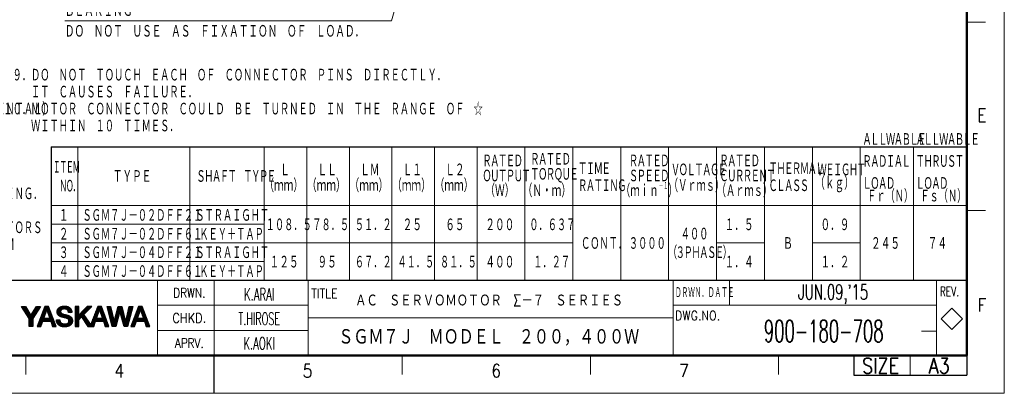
# Model space of a CAD drawing. Header units: millimetres. Extents: x 0 to 594, y 0 to 420.
# Tile 63 of 118: x 224 to 594, y 0 to 140. Entities that reach past the tile are written whole.
import ezdxf

# ---------------------------------------------------------------- set-up
doc = ezdxf.new("R2010")
doc.units = ezdxf.units.MM
doc.header["$LTSCALE"] = 0.257233
doc.layers.add('NoLayerName_001', color=7, linetype='Continuous')
doc.styles.get("Standard").update_dxf_attribs({"font": 'txt', "bigfont": 'extfont2'})

# ---------------------------------------------------------------- blocks, each defined once
blk = doc.blocks.new('DIM_0002')
at = {"color": 3, "linetype": 'Continuous', "lineweight": 13}
for points in [[(116.22, 49.37), (132.82, 41.43), (122.75, 6.36), (0, 6.36)], [(117.89, 47.94), (116.22, 49.37), (118.38, 48.97)]]:
    blk.add_lwpolyline(points, dxfattribs=at)
at = {"color": 3, "linetype": 'Continuous', "lineweight": 13, "width": 0.666667}
for s, height, p in [('ＢＥＡＲＩＮＧ', 4.95, (0, 7.78)), ('ＤＯ\u3000ＮＯＴ\u3000ＵＳＥ\u3000ＡＳ\u3000ＦＩＸＡＴＩＯＮ\u3000ＯＦ\u3000ＬＯＡＤ．', 4.9498, (0, 0))]:
    blk.add_text(s, height=height, dxfattribs=at).set_placement(p)
blk = doc.blocks.new('JZB_0004')
at = {"layer": 'NoLayerName_001', "color": 3, "lineweight": 13}
for s, insert, char_height, attachment_point in [('\\A1;\\W0.6000;K.ARAI', (84.82, 14.64), 3.27, 5), ("\\A1;\\W0.6383;JUN.09,'15", (237.32, 14.64), 4, 5), ('\\A1;\\W0.8333;ＡＣ\u3000ＳＥＲＶＯＭＯＴＯＲ\u3000Σ－７\u3000ＳＥＲＩＥＳ', (110.32, 13.01), 3.27, 4), ('\\A1;\\W0.5714;T.HIROSE', (84.82, 8.14), 3.27, 5), ('\\A1;\\W0.5500;900-180-708', (234.82, 4.89), 5.82, 5), ('\\A1;\\W0.8333;ＳＧＭ７Ｊ\u3000ＭＯＤＥＬ\u3000２００，４００Ｗ', (145.82, 3.26), 4.36, 5), ('\\A1;\\W0.7500;1', (0.82, 1.64), 3.27, 5), ('\\A1;\\W0.6818;√2', (6.82, 1.64), 3.27, 5), ('\\A1;\\W0.6000;K.AOKI', (84.82, 1.64), 3.27, 5)]:
    blk.add_mtext(s, dxfattribs=dict(at, insert=insert, char_height=char_height, attachment_point=attachment_point))

msp = doc.modelspace()

# ---------------------------------------------------------------- linework, layer by layer
at = {"layer": 'NoLayerName_001', "color": 7, "linetype": 'Continuous', "lineweight": 13}
for p, q in [((593.9754, 0), (593.9754, 420.0255)), ((490.7368, 32.9986), (490.7368, 42.4268)), ((574.2398, 31.9874), (570.2398, 27.9874)), ((578.2399, 27.9874), (574.2398, 31.9874)), ((570.2398, 27.9874), (574.2398, 23.9874)), ((574.2398, 23.9874), (578.2399, 27.9874)), ((558.6197, 14.1423), (558.6197, 6.774)), ((593.9754, 0), (0, 0))]:
    msp.add_line(p, q, dxfattribs=at)
at = {"layer": 'NoLayerName_001', "color": 7, "linetype": 'Continuous', "lineweight": 50}
for p, q in [((579.8331, 405.8832), (579.8331, 14.1423)), ((579.8331, 14.1423), (35.3557, 14.1423))]:
    msp.add_line(p, q, dxfattribs=at)
at = {"layer": 'NoLayerName_001', "color": 2, "linetype": 'Continuous', "lineweight": 13}
for p, q in [((579.8331, 139.3014), (586.9043, 139.3014)), ((245.8331, 92.4268), (245.8331, 56.4268)), ((287.8331, 92.4268), (287.8331, 42.4268)), ((315.8331, 92.4268), (315.8331, 42.4268)), ((331.8331, 92.4268), (331.8331, 42.4268)), ((347.8331, 92.4268), (347.8331, 42.4268)), ((363.8331, 92.4268), (363.8331, 42.4268)), ((379.8331, 92.4268), (379.8331, 42.4268)), ((395.8331, 92.4268), (395.8331, 42.4268)), ((413.8331, 92.4268), (413.8331, 42.4268)), ((431.8331, 92.4268), (431.8331, 42.4268)), ((449.8331, 92.4268), (449.8331, 42.4268)), ((467.8331, 92.4268), (467.8331, 42.4268)), ((485.8331, 92.4268), (485.8331, 42.4268)), ((503.8331, 92.4268), (503.8331, 42.4268)), ((521.8331, 92.4268), (521.8331, 42.4268)), ((539.8331, 92.4268), (539.8331, 42.4268)), ((559.8331, 92.4268), (559.8331, 42.4268)), ((245.8331, 75.4268), (245.8331, 42.4268)), ((235.8331, 70.4268), (579.8331, 70.4268)), ((586.9043, 68.59), (579.8331, 68.59)), ((235.8331, 63.4268), (315.8331, 63.4268)), ((235.8331, 56.4268), (431.8331, 56.4268)), ((485.8331, 56.4268), (503.8331, 56.4268)), ((521.8331, 56.4268), (539.8331, 56.4268)), ((235.8331, 49.4268), (315.8331, 49.4268)), ((275.7743, 42.4268), (275.7743, 14.1423)), ((296.9877, 14.1423), (296.9877, 42.4268)), ((332.3434, 14.1423), (332.3434, 42.4268)), ((469.5234, 42.4268), (469.5234, 14.1423)), ((568.5193, 14.1423), (568.5193, 42.4268)), ((568.5193, 42.1297), (568.5193, 14.1423)), ((332.3434, 32.9986), (275.7743, 32.9986)), ((469.5234, 32.9986), (568.5193, 32.9986)), ((469.5234, 28.2845), (332.3434, 28.2845)), ((332.3434, 23.5734), (275.7743, 23.5734)), ((568.5193, 23.2734), (562.8624, 23.2734)), ((226.2763, 14.1423), (226.2763, 7.0711)), ((367.6991, 14.1423), (367.6991, 7.0711)), ((438.4104, 14.1423), (438.4104, 7.0711)), ((509.1218, 14.1423), (509.1218, 7.0711))]:
    msp.add_line(p, q, dxfattribs=at)
at = {"layer": 'NoLayerName_001', "color": 7, "linetype": 'Continuous', "lineweight": 25}
for p, q in [((235.8331, 92.4268), (235.8331, 42.4268)), ((235.8331, 92.4268), (579.8331, 92.4268)), ((35.3557, 42.4268), (579.8331, 42.4268)), ((224.638, 32.527), (226.1547, 32.527)), ((227.5509, 28.0202), (224.638, 32.527)), ((224.6863, 32.4523), (224.7611, 32.527)), ((224.8041, 32.2701), (225.0611, 32.527)), ((224.9219, 32.0878), (225.3611, 32.527)), ((225.0397, 31.9056), (225.6611, 32.527)), ((225.1574, 31.7234), (225.9611, 32.527)), ((225.2752, 31.5412), (226.195, 32.4609)), ((225.393, 31.3589), (226.3085, 32.2745)), ((225.5108, 31.1767), (226.422, 32.088)), ((225.6285, 30.9945), (226.5356, 31.9015)), ((225.7463, 30.8123), (226.6491, 31.7151)), ((225.8641, 30.63), (226.7626, 31.5286)), ((225.9819, 30.4478), (226.8762, 31.3421)), ((226.0997, 30.2656), (226.9897, 31.1557)), ((226.1547, 32.527), (228.1784, 29.2034)), ((226.2174, 30.0834), (227.1032, 30.9692)), ((226.3352, 29.9011), (227.2168, 30.7827)), ((226.453, 29.7189), (227.3303, 30.5962)), ((226.5708, 29.5367), (227.4439, 30.4098)), ((226.6885, 29.3545), (227.5574, 30.2233)), ((226.8063, 29.1722), (227.6709, 30.0368)), ((226.9241, 28.99), (227.7845, 29.8504)), ((227.0419, 28.8078), (227.898, 29.6639)), ((227.3952, 28.2611), (231.6596, 32.5255)), ((227.513, 28.0789), (231.3065, 31.8724)), ((227.5509, 27.8168), (230.777, 31.0429)), ((227.5509, 27.5168), (230.2475, 30.2134)), ((228.1784, 29.2034), (230.2116, 32.5263)), ((228.4005, 29.5664), (231.3597, 32.5257)), ((231.7234, 32.5254), (228.8502, 28.0244)), ((228.8735, 30.3394), (231.0599, 32.5258)), ((229.3464, 31.1123), (230.7601, 32.526)), ((229.8194, 31.8853), (230.4603, 32.5262)), ((230.2116, 32.5263), (231.7234, 32.5254)), ((233.4107, 32.5254), (230.5482, 25.1121)), ((231.6816, 28.0474), (233.6552, 30.0211)), ((231.8703, 28.5361), (233.8194, 30.4853)), ((232.059, 29.0249), (233.9837, 30.9495)), ((232.2477, 29.5136), (234.9239, 32.1897)), ((232.4364, 30.0023), (234.8403, 32.4061)), ((232.6251, 30.491), (234.6596, 32.5255)), ((232.8138, 30.9797), (234.3596, 32.5255)), ((232.9629, 28.064), (234.0891, 31.2476)), ((233.0025, 31.4684), (234.0596, 32.5255)), ((233.1912, 31.9571), (233.7596, 32.5255)), ((233.3799, 32.4458), (233.4596, 32.5254)), ((234.7941, 32.5255), (233.4107, 32.5254)), ((234.0891, 31.2476), (234.1159, 31.2476)), ((234.1159, 31.2476), (235.2375, 28.064)), ((234.1591, 31.125), (235.0075, 31.9733)), ((234.2373, 30.9032), (235.0911, 31.7569)), ((234.3154, 30.6813), (235.1747, 31.5406)), ((234.3936, 30.4595), (235.2583, 31.3242)), ((234.4718, 30.2376), (235.3419, 31.1078)), ((234.5499, 30.0158), (235.4255, 30.8914)), ((234.6281, 29.7939), (235.5091, 30.675)), ((234.7062, 29.5721), (235.5927, 30.4586)), ((234.7844, 29.3502), (235.6763, 30.2422)), ((237.6581, 25.113), (234.7941, 32.5255)), ((234.8625, 29.1284), (235.7599, 30.0258)), ((234.9407, 28.9065), (235.8435, 29.8094)), ((238.0251, 30.4909), (240.2076, 32.6734)), ((238.0403, 30.8061), (239.8367, 32.6025)), ((238.0515, 30.2173), (240.5279, 32.6937)), ((238.1136, 29.9794), (240.8389, 32.7047)), ((238.1345, 31.2003), (239.4041, 32.4699)), ((238.19, 29.7559), (239.3611, 30.927)), ((238.2974, 29.5632), (239.3181, 30.5839)), ((238.4233, 29.3891), (239.3712, 30.337)), ((238.564, 29.2298), (239.4852, 30.151)), ((238.7301, 29.0959), (239.6399, 30.0057)), ((238.9012, 28.967), (239.8269, 29.8927)), ((239.0991, 28.8649), (240.0296, 29.7954)), ((239.2971, 28.7629), (240.249, 29.7148)), ((239.5193, 28.6851), (240.481, 29.6468)), ((239.957, 31.5228), (241.1186, 32.6844)), ((240.3431, 31.609), (241.3893, 32.6551)), ((240.6754, 31.6412), (241.6355, 32.6013)), ((240.967, 31.6328), (241.8676, 32.5334)), ((241.2202, 31.586), (242.0846, 32.4504)), ((241.4528, 31.5186), (242.2909, 32.3567)), ((241.6567, 31.4225), (242.4791, 32.2449)), ((241.8293, 31.2951), (242.6605, 32.1263)), ((241.9808, 31.1466), (242.8211, 31.9869)), ((242.1069, 30.9727), (242.9769, 31.8427)), ((242.192, 30.7578), (243.1094, 31.6752)), ((242.2434, 30.5092), (243.2367, 31.5025)), ((242.364, 30.3298), (243.339, 31.3048)), ((242.6636, 30.3294), (243.4314, 31.0972)), ((242.9632, 30.329), (243.4993, 30.865)), ((243.2628, 30.3285), (243.5441, 30.6098)), ((243.5623, 30.3281), (243.5698, 30.3355)), ((246.124, 32.5256), (244.8237, 32.5256)), ((244.8237, 32.5256), (244.8237, 25.112)), ((244.8237, 32.4895), (244.8598, 32.5256)), ((244.8237, 32.1895), (245.1598, 32.5256)), ((244.8237, 31.8895), (245.4598, 32.5256)), ((244.8237, 31.5895), (245.7598, 32.5256)), ((244.8237, 31.2895), (246.0598, 32.5256)), ((244.8237, 27.9894), (249.3598, 32.5256)), ((244.8237, 27.6894), (249.6598, 32.5256)), ((244.8237, 27.3894), (249.9598, 32.5256)), ((244.8237, 27.0894), (250.2598, 32.5256)), ((244.8237, 26.7894), (250.5598, 32.5256)), ((244.8237, 26.4894), (250.8598, 32.5256)), ((244.8237, 30.9895), (246.124, 32.2898)), ((244.8237, 30.6895), (246.124, 31.9898)), ((244.8237, 30.3895), (246.124, 31.6898)), ((244.8237, 30.0895), (246.124, 31.3898)), ((244.8237, 29.7895), (246.124, 31.0898)), ((244.8237, 29.4895), (246.124, 30.7898)), ((244.8237, 29.1895), (246.124, 30.4898)), ((244.8237, 28.8895), (246.124, 30.1897)), ((244.8237, 28.5894), (246.124, 29.8897)), ((246.124, 29.3208), (246.124, 32.5256)), ((249.3082, 32.5256), (246.124, 29.3208)), ((248.0573, 29.5366), (251.0282, 32.5256)), ((251.0282, 32.5256), (249.3082, 32.5256)), ((253.2521, 32.5254), (250.6674, 25.832)), ((251.3601, 27.6257), (253.3548, 29.6205)), ((251.5488, 28.1145), (253.5191, 30.0848)), ((251.7375, 28.6032), (253.6834, 30.549)), ((251.9262, 29.0919), (253.8476, 31.0133)), ((252.115, 29.5806), (254.7537, 32.2194)), ((252.3037, 30.0694), (254.6701, 32.4358)), ((252.4924, 30.5581), (254.4598, 32.5255)), ((252.6811, 31.0468), (254.1598, 32.5255)), ((252.8041, 28.064), (253.9305, 31.2476)), ((252.8699, 31.5356), (253.8598, 32.5255)), ((253.0586, 32.0243), (253.5598, 32.5255)), ((253.2473, 32.513), (253.2597, 32.5254)), ((254.6354, 32.5255), (253.2521, 32.5254)), ((253.9305, 31.2476), (253.9573, 31.2476)), ((253.9573, 31.2476), (255.0789, 28.064)), ((253.9898, 31.1554), (254.8373, 32.003)), ((254.0679, 30.9336), (254.9209, 31.7866)), ((254.1461, 30.7118), (255.0045, 31.5702)), ((254.2242, 30.4899), (255.0881, 31.3538)), ((254.3024, 30.2681), (255.1717, 31.1374)), ((254.3806, 30.0462), (255.2554, 30.921)), ((254.4587, 29.8244), (255.339, 30.7046)), ((254.5369, 29.6025), (255.4226, 30.4882)), ((254.615, 29.3807), (255.5062, 30.2718)), ((257.4994, 25.113), (254.6354, 32.5255)), ((254.6932, 29.1589), (255.5898, 30.0554)), ((254.7714, 28.937), (255.6734, 29.839)), ((254.8495, 28.7152), (255.757, 29.6227)), ((256.7889, 32.5256), (258.1186, 32.5256)), ((258.7541, 25.1121), (256.7889, 32.5256)), ((256.8038, 32.4695), (256.8599, 32.5256)), ((256.8667, 32.2323), (257.1599, 32.5256)), ((256.9295, 31.9952), (257.4599, 32.5256)), ((256.9924, 31.758), (257.7599, 32.5256)), ((257.0552, 31.5209), (258.0599, 32.5256)), ((257.1181, 31.2838), (258.165, 32.3306)), ((257.181, 31.0466), (258.2226, 32.0883)), ((257.2438, 30.8095), (258.2803, 31.8459)), ((257.3067, 30.5723), (258.3379, 31.6036)), ((257.3696, 30.3352), (258.3956, 31.3612)), ((257.4324, 30.0981), (258.4532, 31.1188)), ((257.4953, 29.8609), (258.5109, 30.8765)), ((257.5581, 29.6238), (258.5685, 30.6341)), ((257.621, 29.3866), (258.6261, 30.3918)), ((257.6839, 29.1495), (258.6838, 30.1494)), ((257.7467, 28.9124), (258.7414, 29.9071)), ((257.8096, 28.6752), (258.7991, 29.6647)), ((258.1186, 32.5256), (259.4667, 26.8577)), ((259.4884, 26.8577), (260.9669, 32.5256)), ((259.8753, 28.3409), (261.3598, 29.8254)), ((259.9812, 28.7468), (261.47, 30.2356)), ((260.0871, 29.1527), (261.5802, 30.6459)), ((261.6168, 30.782), (260.0936, 25.1121)), ((260.1929, 29.5585), (262.4689, 31.8346)), ((260.2988, 29.9644), (262.4071, 32.0727)), ((260.4047, 30.3703), (262.3452, 32.3108)), ((260.5105, 30.7762), (262.26, 32.5256)), ((260.6164, 31.182), (261.96, 32.5256)), ((260.7223, 31.5879), (261.66, 32.5256)), ((260.8282, 31.9938), (261.36, 32.5256)), ((260.934, 32.3997), (261.06, 32.5256)), ((260.9669, 32.5256), (262.2893, 32.5256)), ((261.6385, 30.782), (261.6168, 30.782)), ((263.1434, 25.1121), (261.6385, 30.782)), ((261.6548, 30.7204), (262.5308, 31.5965)), ((261.7177, 30.4833), (262.5927, 31.3583)), ((261.7807, 30.2463), (262.6546, 31.1202)), ((261.8436, 30.0092), (262.7165, 30.8821)), ((261.9065, 29.7721), (262.7784, 30.644)), ((261.9695, 29.535), (262.8403, 30.4059)), ((262.0324, 29.298), (262.9022, 30.1678)), ((262.0953, 29.0609), (262.9641, 29.9297)), ((262.1582, 28.8238), (263.026, 29.6916)), ((262.2893, 32.5256), (263.7627, 26.8577)), ((263.7892, 26.8594), (265.1337, 32.5256)), ((264.0677, 28.0333), (265.7055, 29.671)), ((264.1611, 28.4266), (265.8145, 30.0801)), ((264.2544, 28.82), (265.9236, 30.4892)), ((264.3477, 29.2133), (266.0327, 30.8982)), ((264.4411, 29.6066), (266.1417, 31.3073)), ((266.4665, 32.5256), (264.49, 25.1121)), ((264.5344, 30), (266.2508, 31.7164)), ((264.6277, 30.3933), (266.3598, 32.1254)), ((264.7211, 30.7867), (266.46, 32.5256)), ((264.8144, 31.18), (266.16, 32.5256)), ((264.9078, 31.5733), (265.86, 32.5256)), ((265.0011, 31.9667), (265.56, 32.5256)), ((265.0944, 32.36), (265.26, 32.5256)), ((265.1337, 32.5256), (266.4665, 32.5256)), ((268.6058, 32.5254), (265.7433, 25.1121)), ((266.7476, 27.7131), (268.7379, 29.7035)), ((266.9363, 28.2018), (268.9022, 30.1677)), ((267.125, 28.6905), (269.0664, 30.6319)), ((267.3137, 29.1792), (269.2306, 31.0962)), ((267.5024, 29.6679), (270.0926, 32.2581)), ((267.6911, 30.1567), (270.009, 32.4745)), ((267.8798, 30.6454), (269.76, 32.5255)), ((268.0685, 31.1341), (269.4599, 32.5255)), ((268.1579, 28.064), (269.2842, 31.2476)), ((268.2572, 31.6228), (269.1599, 32.5255)), ((268.4459, 32.1115), (268.8599, 32.5255)), ((269.9892, 32.5255), (268.6058, 32.5254)), ((269.2842, 31.2476), (269.3111, 31.2476)), ((269.3111, 31.2476), (270.4326, 28.064)), ((269.3296, 31.1951), (270.1762, 32.0417)), ((269.4077, 30.9733), (270.2598, 31.8253)), ((269.4859, 30.7514), (270.3434, 31.6089)), ((269.5641, 30.5296), (270.427, 31.3925)), ((269.6422, 30.3077), (270.5106, 31.1761)), ((269.7204, 30.0859), (270.5942, 30.9597)), ((269.7985, 29.864), (270.6778, 30.7433)), ((269.8767, 29.6422), (270.7614, 30.5269)), ((269.9548, 29.4203), (270.845, 30.3105)), ((272.8531, 25.113), (269.9892, 32.5255)), ((270.033, 29.1985), (270.9286, 30.0941)), ((270.1111, 28.9766), (271.0122, 29.8777)), ((270.1893, 28.7548), (271.0958, 29.6613)), ((227.1597, 28.6256), (228.0115, 29.4774)), ((227.2774, 28.4433), (228.1251, 29.291)), ((227.5509, 27.2168), (229.718, 29.3839)), ((227.5509, 26.9168), (229.1885, 28.5544)), ((227.5509, 25.112), (227.5509, 28.0202)), ((227.5509, 26.6168), (228.8502, 27.9161)), ((227.5509, 26.3168), (228.8502, 27.6161)), ((227.5509, 26.0168), (228.8502, 27.3161)), ((227.5509, 25.7168), (228.8502, 27.0161)), ((227.5509, 25.4168), (228.8502, 26.7161)), ((227.5509, 25.1168), (228.8502, 26.4161)), ((227.8461, 25.112), (228.8502, 26.1161)), ((228.8502, 28.0244), (228.8502, 25.112)), ((230.5493, 25.1152), (233.4982, 28.064)), ((230.738, 25.6039), (233.1982, 28.064)), ((230.8463, 25.1121), (232.5056, 26.7714)), ((230.9267, 26.0926), (232.9983, 28.1642)), ((231.1154, 26.5813), (233.1626, 28.6284)), ((231.1463, 25.1121), (232.3414, 26.3073)), ((231.3042, 27.07), (233.3268, 29.0926)), ((231.4929, 27.5587), (233.491, 29.5569)), ((231.9187, 25.1121), (232.6086, 27.0625)), ((232.6086, 27.0625), (235.5904, 27.0625)), ((232.7967, 27.0625), (233.7982, 28.064)), ((235.2375, 28.064), (232.9629, 28.064)), ((233.0967, 27.0625), (234.0982, 28.064)), ((233.3967, 27.0625), (234.3982, 28.064)), ((233.6967, 27.0625), (234.6982, 28.064)), ((233.9967, 27.0625), (234.9982, 28.064)), ((234.2967, 27.0625), (236.178, 28.9438)), ((234.5967, 27.0625), (236.2616, 28.7274)), ((234.8967, 27.0625), (236.3452, 28.511)), ((235.0189, 28.6847), (235.9272, 29.593)), ((235.097, 28.4628), (236.0108, 29.3766)), ((235.1752, 28.241), (236.0944, 29.1602)), ((235.1967, 27.0625), (236.4288, 28.2946)), ((235.4967, 27.0625), (236.5124, 28.0782)), ((235.5904, 27.0625), (236.2771, 25.113)), ((235.6441, 26.9099), (236.596, 27.8618)), ((235.7223, 26.6881), (236.6796, 27.6454)), ((235.8004, 26.4662), (236.7632, 27.429)), ((235.8786, 26.2444), (236.8468, 27.2127)), ((235.9567, 26.0225), (236.9305, 26.9963)), ((236.0349, 25.8007), (237.0141, 26.7799)), ((236.113, 25.5788), (237.0977, 26.5635)), ((236.1912, 25.357), (237.1813, 26.3471)), ((236.2693, 25.1351), (237.2649, 26.1307)), ((236.5472, 25.113), (237.3485, 25.9143)), ((237.7327, 27.4985), (237.8201, 27.5859)), ((237.7614, 27.2272), (238.1201, 27.5859)), ((237.7998, 26.9656), (238.4201, 27.5859)), ((237.8701, 26.7359), (238.7201, 27.5859)), ((237.9443, 26.5101), (239.0201, 27.5859)), ((238.0492, 26.315), (239.057, 27.3228)), ((238.1547, 26.1205), (239.103, 27.0688)), ((238.2884, 25.9542), (239.1848, 26.8505)), ((238.4222, 25.788), (239.3001, 26.6659)), ((238.5827, 25.6485), (239.4352, 26.501)), ((238.744, 25.5097), (239.5879, 26.3537)), ((238.9299, 25.3957), (239.776, 26.2418)), ((239.1188, 25.2846), (239.9797, 26.1455)), ((239.3302, 25.1959), (240.2052, 26.071)), ((239.5478, 25.1136), (240.4634, 26.0292)), ((239.7415, 28.6073), (240.7193, 29.5851)), ((239.785, 25.0507), (240.7357, 26.0014)), ((239.9786, 28.5444), (240.9599, 29.5257)), ((240.0333, 24.9991), (241.0529, 26.0186)), ((240.2204, 28.4862), (241.2011, 29.4669)), ((240.2976, 24.9633), (241.3845, 26.0502)), ((240.4631, 28.4289), (241.4403, 29.4061)), ((240.5795, 24.9453), (241.7965, 26.1623)), ((240.712, 28.3778), (241.6775, 29.3432)), ((240.8693, 24.935), (243.6978, 27.7636)), ((240.9548, 28.3206), (241.9147, 29.2804)), ((241.1948, 24.9605), (243.7455, 27.5112)), ((241.1951, 28.2609), (242.1401, 29.2059)), ((241.434, 28.1998), (242.3592, 29.125)), ((241.5327, 24.9985), (243.7694, 27.2352)), ((241.6521, 28.1179), (242.5705, 29.0363)), ((241.8695, 28.0352), (242.7659, 28.9317)), ((241.9126, 25.0783), (243.757, 26.9227)), ((242.0565, 27.9223), (242.9532, 28.819)), ((242.2235, 27.7893), (243.1216, 28.6873)), ((242.3573, 27.623), (243.2762, 28.542)), ((242.3629, 25.2287), (243.6671, 26.5328)), ((242.4025, 26.7682), (243.6305, 27.9962)), ((242.4427, 27.4084), (243.4147, 28.3804)), ((242.4664, 27.1321), (243.5285, 28.1943)), ((244.8237, 28.2894), (246.124, 29.5897)), ((244.8237, 26.1894), (246.124, 27.4897)), ((244.8237, 25.8894), (246.124, 27.1897)), ((244.8237, 25.5894), (246.124, 26.8897)), ((244.8237, 25.2894), (246.124, 26.5897)), ((244.9463, 25.112), (246.124, 26.2897)), ((245.2463, 25.112), (246.124, 25.9897)), ((246.124, 27.5914), (247.1738, 28.6476)), ((246.124, 25.112), (246.124, 27.5914)), ((247.1738, 28.6476), (249.6108, 25.1121)), ((247.2179, 28.5836), (248.1042, 29.4699)), ((247.3403, 28.406), (248.2282, 29.294)), ((247.4627, 28.2285), (248.3522, 29.118)), ((247.5852, 28.0509), (248.4762, 28.942)), ((247.7076, 27.8733), (248.6002, 28.766)), ((247.83, 27.6957), (248.7242, 28.59)), ((247.9524, 27.5181), (248.8483, 28.414)), ((250.6674, 25.832), (248.0573, 29.5366)), ((248.0748, 27.3405), (248.9723, 28.238)), ((248.1972, 27.1629), (249.0963, 28.062)), ((248.3196, 26.9853), (249.2203, 27.886)), ((248.442, 26.8077), (249.3443, 27.71)), ((248.5644, 26.6301), (249.4683, 27.534)), ((248.6869, 26.4525), (249.5923, 27.358)), ((248.8093, 26.2749), (249.7163, 27.182)), ((248.9317, 26.0974), (249.8403, 27.006)), ((249.0541, 25.9198), (249.9643, 26.83)), ((249.1765, 25.7422), (250.0883, 26.654)), ((249.2989, 25.5646), (250.2123, 26.478)), ((249.4213, 25.387), (250.3363, 26.302)), ((249.5437, 25.2094), (250.4603, 26.126)), ((249.7465, 25.1121), (250.5843, 25.95)), ((250.0465, 25.1121), (252.9984, 28.064)), ((250.3465, 25.1121), (253.2984, 28.064)), ((250.6465, 25.1121), (252.3696, 26.8352)), ((250.7939, 26.1596), (252.862, 28.2277)), ((250.9465, 25.1121), (252.2053, 26.371)), ((250.9826, 26.6483), (253.0263, 28.692)), ((251.1713, 27.137), (253.1906, 29.1562)), ((251.2465, 25.1121), (252.0411, 25.9067)), ((251.76, 25.1121), (252.45, 27.0625)), ((252.45, 27.0625), (255.4317, 27.0625)), ((252.5969, 27.0625), (253.5984, 28.064)), ((255.0789, 28.064), (252.8041, 28.064)), ((252.8969, 27.0625), (253.8984, 28.064)), ((253.1969, 27.0625), (254.1984, 28.064)), ((253.4969, 27.0625), (254.4984, 28.064)), ((253.7969, 27.0625), (254.7984, 28.064)), ((254.0969, 27.0625), (256.0078, 28.9735)), ((254.3969, 27.0625), (256.0914, 28.7571)), ((254.6969, 27.0625), (256.1751, 28.5407)), ((254.9277, 28.4933), (255.8406, 29.4063)), ((254.9969, 27.0625), (256.2587, 28.3243)), ((255.0059, 28.2715), (255.9242, 29.1899)), ((255.2969, 27.0625), (256.3423, 28.1079)), ((255.4317, 27.0625), (256.1185, 25.113)), ((255.4748, 26.9404), (256.4259, 27.8915)), ((255.5529, 26.7185), (256.5095, 27.6751)), ((255.6311, 26.4967), (256.5931, 27.4587)), ((255.7092, 26.2748), (256.6767, 27.2423)), ((255.7874, 26.053), (256.7603, 27.0259)), ((255.8655, 25.8311), (256.8439, 26.8095)), ((255.9437, 25.6093), (256.9275, 26.5931)), ((256.0218, 25.3874), (257.0111, 26.3768)), ((256.1, 25.1656), (257.0948, 26.1604)), ((256.3474, 25.113), (257.1784, 25.944)), ((257.8725, 28.4381), (258.8567, 29.4223)), ((257.9353, 28.2009), (258.9144, 29.18)), ((257.9982, 27.9638), (258.972, 28.9376)), ((258.0611, 27.7267), (259.0297, 28.6953)), ((258.1239, 27.4895), (259.0873, 28.4529)), ((258.1868, 27.2524), (259.1449, 28.2105)), ((258.2496, 27.0152), (259.2026, 27.9682)), ((258.3125, 26.7781), (259.2602, 27.7258)), ((258.3754, 26.541), (259.3179, 27.4835)), ((258.4382, 26.3038), (259.3755, 27.2411)), ((258.5011, 26.0667), (259.4332, 26.9988)), ((258.564, 25.8295), (260.9191, 28.1846)), ((258.6268, 25.5924), (260.8089, 27.7744)), ((258.6897, 25.3553), (260.6987, 27.3642)), ((258.7525, 25.1181), (260.5885, 26.954)), ((259.0466, 25.1121), (260.4783, 26.5438)), ((259.3466, 25.1121), (260.3681, 26.1336)), ((259.4667, 26.8577), (259.4884, 26.8577)), ((259.5577, 27.1233), (261.0293, 28.5948)), ((259.6636, 27.5292), (261.1395, 29.005)), ((259.7694, 27.935), (261.2497, 29.4152)), ((262.2212, 28.5867), (263.0879, 29.4535)), ((262.2841, 28.3497), (263.1498, 29.2154)), ((262.347, 28.1126), (263.2117, 28.9773)), ((262.4099, 27.8755), (263.2736, 28.7392)), ((262.4729, 27.6384), (263.3355, 28.5011)), ((262.5358, 27.4013), (263.3974, 28.263)), ((262.5987, 27.1643), (263.4593, 28.0249)), ((262.6616, 26.9272), (263.5212, 27.7868)), ((262.7246, 26.6901), (263.5831, 27.5487)), ((262.7875, 26.453), (263.645, 27.3106)), ((262.8504, 26.216), (263.7069, 27.0725)), ((262.9133, 25.9789), (265.3783, 28.4438)), ((262.9763, 25.7418), (265.2692, 28.0348)), ((263.0392, 25.5047), (265.1602, 27.6257)), ((263.1021, 25.2677), (265.0511, 27.2167)), ((263.2466, 25.1121), (264.9421, 26.8076)), ((263.5466, 25.1121), (264.833, 26.3985)), ((263.7627, 26.8577), (263.7892, 26.8594)), ((263.8466, 25.1121), (264.7239, 25.9895)), ((263.8811, 27.2466), (265.4874, 28.8529)), ((263.9744, 27.6399), (265.5964, 29.262)), ((265.804, 25.2696), (268.5985, 28.064)), ((265.9466, 25.1121), (267.7526, 26.9181)), ((265.9928, 25.7583), (268.2985, 28.064)), ((266.1815, 26.247), (268.2452, 28.3107)), ((266.2466, 25.1121), (267.5883, 26.4538)), ((266.3702, 26.7357), (268.4095, 28.775)), ((266.5466, 25.1121), (267.4241, 25.9896)), ((266.5589, 27.2244), (268.5737, 29.2392)), ((267.1136, 25.1121), (267.8037, 27.0625)), ((267.8037, 27.0625), (270.7854, 27.0625)), ((267.897, 27.0625), (268.8985, 28.064)), ((270.4326, 28.064), (268.1579, 28.064)), ((268.197, 27.0625), (269.1985, 28.064)), ((268.497, 27.0625), (269.4985, 28.064)), ((268.797, 27.0625), (269.7985, 28.064)), ((269.097, 27.0625), (270.0986, 28.064)), ((269.397, 27.0625), (270.3986, 28.064)), ((269.697, 27.0625), (271.4303, 28.7957)), ((269.997, 27.0625), (271.5139, 28.5794)), ((270.2674, 28.5329), (271.1794, 29.4449)), ((270.297, 27.0625), (271.5975, 28.363)), ((270.3456, 28.3111), (271.263, 29.2285)), ((270.4237, 28.0892), (271.3467, 29.0121)), ((270.597, 27.0625), (271.6811, 28.1466)), ((270.7854, 27.0625), (271.4723, 25.113)), ((270.8145, 26.98), (271.7647, 27.9302)), ((270.8927, 26.7581), (271.8483, 27.7138)), ((270.9708, 26.5363), (271.9319, 27.4974)), ((271.049, 26.3145), (272.0155, 27.281)), ((271.1272, 26.0926), (272.0991, 27.0646)), ((271.2053, 25.8708), (272.1827, 26.8482)), ((271.2835, 25.6489), (272.2663, 26.6318)), ((271.3617, 25.4271), (272.3499, 26.4154)), ((271.4398, 25.2053), (272.4335, 26.199)), ((271.6476, 25.113), (272.5171, 25.9826)), ((228.8502, 25.112), (227.5509, 25.112)), ((228.1461, 25.112), (228.8502, 25.8161)), ((228.4461, 25.112), (228.8502, 25.5161)), ((228.7461, 25.112), (228.8502, 25.2161)), ((230.5482, 25.1121), (231.9187, 25.1121)), ((231.4463, 25.1121), (232.1772, 25.8431)), ((231.7463, 25.1121), (232.013, 25.3789)), ((236.2771, 25.113), (237.6581, 25.113)), ((236.8472, 25.113), (237.4321, 25.6979)), ((237.1472, 25.113), (237.5157, 25.4815)), ((237.4472, 25.113), (237.5993, 25.2651)), ((243.1359, 25.7016), (243.2466, 25.8123)), ((244.8237, 25.112), (246.124, 25.112)), ((245.5463, 25.112), (246.124, 25.6897)), ((245.8463, 25.112), (246.124, 25.3897)), ((249.6108, 25.1121), (251.76, 25.1121)), ((251.5465, 25.1121), (251.8768, 25.4425)), ((256.1185, 25.113), (257.4994, 25.113)), ((256.6474, 25.113), (257.262, 25.7276)), ((256.9474, 25.113), (257.3456, 25.5112)), ((257.2474, 25.113), (257.4292, 25.2948)), ((260.0936, 25.1121), (258.7541, 25.1121)), ((259.6466, 25.1121), (260.2579, 25.7234)), ((259.9466, 25.1121), (260.1477, 25.3132)), ((264.49, 25.1121), (263.1434, 25.1121)), ((264.1466, 25.1121), (264.6149, 25.5804)), ((264.4466, 25.1121), (264.5058, 25.1713)), ((265.7433, 25.1121), (267.1136, 25.1121)), ((266.8466, 25.1121), (267.2598, 25.5253)), ((271.4723, 25.113), (272.8531, 25.113)), ((271.9476, 25.113), (272.6007, 25.7662)), ((272.2476, 25.113), (272.6843, 25.5498)), ((272.5476, 25.113), (272.768, 25.3334)), ((272.8476, 25.113), (272.8516, 25.117)), ((296.9877, 0), (296.9877, 14.1423)), ((537.4063, 14.1423), (537.4063, 6.774)), ((579.8331, 14.1423), (579.8331, 7.0711)), ((579.8331, 13.8451), (579.8331, 6.774)), ((579.8331, 13.8451), (579.8331, 6.774)), ((537.4063, 6.774), (579.8331, 6.774))]:
    msp.add_line(p, q, dxfattribs=at)
for points in [[(238.0324, 26.3255), (237.971, 26.4495), (237.9162, 26.578), (237.8681, 26.7106), (237.8268, 26.8472), (237.7927, 26.9875), (237.7657, 27.1313), (237.7462, 27.2781), (237.7343, 27.4275), (237.73, 27.5791), (237.73, 27.5859), (239.0312, 27.5859), (239.0351, 27.457), (239.0464, 27.3342), (239.0649, 27.2174), (239.0903, 27.1063), (239.1056, 27.0528), (239.1224, 27.0007), (239.161, 26.9006), (239.2058, 26.8058), (239.2569, 26.7161), (239.314, 26.6314), (239.3773, 26.5515), (239.4467, 26.4765), (239.5223, 26.4064), (239.6041, 26.3411), (239.6922, 26.2809), (239.7867, 26.2257), (239.8876, 26.1759), (239.9949, 26.1317), (240.1087, 26.0933), (240.2288, 26.0612), (240.3551, 26.0355), (240.4873, 26.0166), (240.6251, 26.0049), (240.7681, 26.0007), (240.7752, 26.0007), (240.9661, 26.0044), (241.1401, 26.0153), (241.2986, 26.0326), (241.4427, 26.0558), (241.5735, 26.0844), (241.692, 26.118), (241.7993, 26.1562), (241.8962, 26.1987), (241.9836, 26.2453), (242.024, 26.2702), (242.0623, 26.296), (242.1327, 26.3504), (242.1954, 26.4086), (242.2509, 26.4706), (242.2999, 26.5368), (242.3425, 26.6074), (242.379, 26.6828), (242.4095, 26.7635), (242.4341, 26.8502), (242.4525, 26.9437), (242.4647, 27.0448), (242.4703, 27.1548), (242.4707, 27.1905), (242.467, 27.2829), (242.4564, 27.3676), (242.439, 27.4462), (242.4151, 27.5196), (242.3843, 27.5889), (242.3663, 27.6223), (242.3465, 27.6549), (242.3012, 27.7177), (242.248, 27.778), (242.1858, 27.8364), (242.1135, 27.8933), (242.0297, 27.9491), (241.9327, 28.0041), (241.8203, 28.0586), (241.6899, 28.1129), (241.5385, 28.1673), (241.3622, 28.2221), (241.156, 28.2779), (240.9135, 28.3352), (240.7845, 28.3629), (240.5335, 28.4144), (240.2514, 28.474), (240.0192, 28.5285), (239.8147, 28.5829), (239.6303, 28.639), (239.4621, 28.6973), (239.3078, 28.7583), (239.1659, 28.822), (239.0351, 28.8887), (238.9146, 28.9584), (238.8035, 29.0311), (238.7013, 29.1068), (238.6073, 29.1857), (238.5212, 29.2678), (238.4424, 29.3533), (238.3708, 29.4424), (238.306, 29.5352), (238.2478, 29.6321), (238.1961, 29.7332), (238.1509, 29.8389), (238.1122, 29.9495), (238.08, 30.0654), (238.0545, 30.1869), (238.0359, 30.3146), (238.0245, 30.4487), (238.0207, 30.5894)], [(238.0207, 30.5894), (238.0233, 30.6765), (238.0339, 30.7906), (238.0526, 30.9093), (238.0793, 31.0296), (238.1136, 31.1495), (238.1553, 31.2677), (238.204, 31.3831), (238.2594, 31.4951), (238.3213, 31.6032), (238.3896, 31.7071), (238.4642, 31.8065), (238.5449, 31.9015), (238.6317, 31.9917), (238.7248, 32.0773), (238.824, 32.158), (238.9297, 32.2339), (239.0418, 32.3048), (239.1607, 32.3706), (239.2864, 32.4313), (239.4193, 32.4865), (239.5596, 32.5363), (239.7077, 32.5803), (239.8637, 32.6184), (240.028, 32.6502), (240.201, 32.6756), (240.3829, 32.6941), (240.5742, 32.7055), (240.7752, 32.7094), (240.9497, 32.7055), (241.1206, 32.6939), (241.2875, 32.6747), (241.4502, 32.6482), (241.5311, 32.632), (241.6869, 32.5947), (241.8378, 32.5506), (241.9836, 32.4999), (242.1241, 32.4427), (242.259, 32.3795), (242.3881, 32.3103), (242.5113, 32.2355), (242.6283, 32.1554), (242.739, 32.07), (242.8432, 31.9799), (242.9409, 31.8851), (243.0319, 31.7859), (243.1161, 31.6826), (243.1934, 31.5753), (243.2638, 31.4644), (243.3271, 31.35), (243.3832, 31.2322), (243.4322, 31.1113), (243.474, 30.9874), (243.5083, 30.8607), (243.5353, 30.7313), (243.5547, 30.5993), (243.5664, 30.4649), (243.5705, 30.3281), (242.2638, 30.33), (242.2601, 30.441), (242.2488, 30.5474), (242.2404, 30.5988), (242.2302, 30.649), (242.2045, 30.7459), (242.1721, 30.8383), (242.133, 30.9261), (242.0874, 31.0095), (242.0353, 31.0885), (241.9767, 31.163), (241.9118, 31.233), (241.8405, 31.2983), (241.7628, 31.3589), (241.6787, 31.4145), (241.5882, 31.4649), (241.4916, 31.5097), (241.3888, 31.5486), (241.2801, 31.5814), (241.1659, 31.6076), (241.0463, 31.6268), (240.922, 31.6389), (240.7934, 31.6434), (240.7829, 31.6434), (240.6204, 31.6404), (240.4586, 31.6304), (240.3132, 31.6142), (240.1826, 31.5924), (240.0654, 31.5653), (239.9602, 31.5335), (239.8659, 31.4973), (239.7813, 31.4569), (239.7056, 31.4124), (239.6379, 31.3638), (239.5774, 31.311), (239.5498, 31.283), (239.5237, 31.2538), (239.4766, 31.1921), (239.4357, 31.1255), (239.4007, 31.0537), (239.3716, 30.976), (239.3484, 30.8915), (239.3314, 30.7996), (239.3208, 30.6993), (239.3171, 30.5894), (239.321, 30.5157), (239.3324, 30.4451), (239.3511, 30.3774), (239.3772, 30.3121), (239.4107, 30.2488), (239.4521, 30.1873), (239.5018, 30.1272), (239.5604, 30.0686), (239.6286, 30.0112), (239.7071, 29.9552), (239.7969, 29.9005), (239.8988, 29.8474), (240.0137, 29.796), (240.1427, 29.7464), (240.2869, 29.6986), (240.4483, 29.6525), (240.6326, 29.606), (240.633, 29.6059), (240.7752, 29.5707), (241.0069, 29.5122), (241.1903, 29.4685), (241.5168, 29.3902), (241.7673, 29.3253), (241.9812, 29.2635), (242.1707, 29.202), (242.3415, 29.1394), (242.4968, 29.0749), (242.6388, 29.0083), (242.769, 28.9392), (242.8886, 28.8675), (242.9986, 28.793), (243.0996, 28.7156), (243.1924, 28.6351), (243.2775, 28.5514), (243.3553, 28.4642), (243.426, 28.3733), (243.4901, 28.2785), (243.5477, 28.1795), (243.5989, 28.0759), (243.6438, 27.9673), (243.6823, 27.8535), (243.7143, 27.734), (243.7396, 27.6082), (243.7581, 27.476), (243.7695, 27.3369), (243.7733, 27.1905), (243.7694, 27.0507), (243.7646, 26.9827), (243.7579, 26.9161), (243.7391, 26.7867), (243.7132, 26.6621), (243.6803, 26.5421), (243.6405, 26.4266), (243.594, 26.3152), (243.5407, 26.2079), (243.4807, 26.1043), (243.4137, 26.0045), (243.3399, 25.9084), (243.259, 25.8157), (243.1708, 25.7267), (243.0752, 25.6412), (242.972, 25.5594), (242.861, 25.4814), (242.7421, 25.4073), (242.615, 25.3373), (242.4798, 25.2717), (242.3364, 25.2108), (242.1848, 25.1549), (242.0253, 25.1044), (241.8582, 25.0596), (241.6841, 25.021), (241.5036, 24.9889), (241.3178, 24.9637), (241.1281, 24.9458), (240.936, 24.9355), (240.7752, 24.9328), (240.577, 24.9366), (240.3864, 24.9481), (240.2032, 24.9668), (240.0273, 24.9926), (239.8584, 25.0251), (239.6964, 25.0643), (239.5413, 25.1097), (239.3929, 25.1613), (239.251, 25.2188), (239.1157, 25.2821), (238.9866, 25.3509), (238.8638, 25.4253), (238.7471, 25.5051), (238.6365, 25.5901), (238.532, 25.6803), (238.4335, 25.7755), (238.341, 25.8758), (238.2546, 25.9811), (238.1743, 26.0911), (238.1002, 26.206), (238.0324, 26.3255)]]:
    msp.add_lwpolyline(points, dxfattribs=at)

# ---------------------------------------------------------------- block references
at = {"layer": 'NoLayerName_001', "color": 3, "linetype": 'Continuous', "lineweight": 13}
msp.add_blockref('DIM_0002', (240.9112, 133.351), dxfattribs=at)
at = {"layer": 'NoLayerName_001', "xscale": 1.414227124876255, "yscale": 1.414227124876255, "zscale": 1.414227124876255}
msp.add_blockref('JZB_0004', (194.0072, 16.4262), dxfattribs=at)

# ---------------------------------------------------------------- texts
at = {"layer": 'NoLayerName_001', "color": 3, "lineweight": 13, "char_height": 4.949795, "attachment_point": 7}
for s, insert, line_spacing_factor in [('\\A1;\\W0.5000;\\LＮＯＴＥＳ\\l\\P\u3000１．ＡＬＬ\u3000ＤＩＭＥＮＳＩＯＮＳ\u3000ＡＲＥ\u3000ＩＮ\u3000ＭＩＬＬＩＭＥＴＥＲＳ．\\P\u3000２．ＭＯＴＯＲ\u3000ＳＰＥＣＩＦＩＣＡＴＩＯＮＳ\u3000\u3000：９００－１７２－６０３\\P\u3000３．ＥＮＣＯＤＥＲ\u3000ＳＰＥＣＩＦＩＣＡＴＩＯＮＳ：９００－１７２－５０２（２４ＢＩＴ\u3000ＩＮＣＲＥＭＥＮＴＡＬ）\\P\u3000４．ＶＩＢＲＡＴＩＯＮ：１５μｍ\u3000ＯＲ\u3000ＢＥＬＯＷ\u3000ＡＴ\u3000ＲＡＴＥＤ\u3000ＳＰＥＥＤ．\\P\u3000５．ＭＯＴＯＲ\u3000ＣＡＢＬＥ\u3000ＡＮＤ\u3000ＥＮＣＯＤＥＲ\u3000ＣＡＢＬＥ\u3000ＡＲＥ\u3000ＯＰＴＩＯＮＡＬ．\\P\u3000６．ＲＥＡＤ\u3000ＡＮＤ\u3000ＵＮＤＥＲＳＴＡＮＤ\u3000ＤＯＣＵＭＥＮＴ\u3000ＰＡＣＫＥＤ\u3000ＷＩＴＨ\u3000ＭＯＴＯＲ\\P\u3000\u3000\u3000（ＳＡＦＥＴＹ\u3000ＰＲＥＣＡＵＴＩＯＮＳ），ＡＮＤ\u3000ＢＥ\u3000ＣＡＲＥＦＵＬ\u3000ＵＳＩＮＧ\u3000ＭＯＴＯＲ．\\P\u3000７．ＤＥＧＲＥＥＳ\u3000ＯＦ\u3000ＰＲＯＴＥＣＴＩＯＮ：ＩＰ６７\u3000ＥＸＣＥＰＴ\u3000ＦＯＲ\u3000ＳＨＡＦＴ\u3000ＯＰＥＮＩＮＧ．\\P\u3000\u3000\u3000ＭＵＳＴ\u3000ＵＳＥ\u3000ＳＰＥＣＩＦＩＥＤ\u3000ＣＯＮＮＥＣＴＯＲＳ\u3000ＦＯＲ\u3000ＭＯＴＯＲ．\\P\u3000８．ＡＴ\u3000ＴＨＥ\u3000ＴＩＭＥ\u3000ＯＦ\u3000ＤＥＬＩＶＥＲＹ\u3000ＯＦ\u3000ＭＯＴＯＲ，\u3000ＥＡＣＨ\u3000ＯＦ\u3000ＣＯＮＮＥＣＴＯＲＳ\\P\u3000\u3000\u3000ＡＲＥ\u3000ＡＴＴＡＣＨＥＤ\u3000ＰＲＯＴＥＣＴＩＶＥ\u3000ＰＡＲＴＳ．\u3000ＰＬＥＡＳＥ\u3000ＲＥＭＯＶＥ\u3000ＴＨＥＭ\\P\u3000\u3000\u3000ＢＥＦＯＲＥ\u3000ＡＴＴＡＣＨＩＮＧ\u3000ＣＡＢＬＥＳ．', (41.8632, 46.9019), 0.771429), ('\\A1;\\W0.5000;\u3000９．ＤＯ\u3000ＮＯＴ\u3000ＴＯＵＣＨ\u3000ＥＡＣＨ\u3000ＯＦ\u3000ＣＯＮＮＥＣＴＯＲ\u3000ＰＩＮＳ\u3000ＤＩＲＥＣＴＬＹ．\\P\u3000\u3000\u3000ＩＴ\u3000ＣＡＵＳＥＳ\u3000ＦＡＩＬＵＲＥ．\\P１０．ＭＯＴＯＲ\u3000ＣＯＮＮＥＣＴＯＲ\u3000ＣＯＵＬＤ\u3000ＢＥ\u3000ＴＵＲＮＥＤ\u3000ＩＮ\u3000ＴＨＥ\u3000ＲＡＮＧＥ\u3000ＯＦ\u3000☆\\P\u3000\u3000\u3000ＷＩＴＨＩＮ\u3000１０\u3000ＴＩＭＥＳ．', (217.8147, 97.8141), 0.771429), ('\\A1;\\W0.5000;\\T0.7500;ＲＡＴＥＤ\\PＯＵＴＰＵＴ', (397.8288, 79.0632), 0.685714), ('\\A1;\\W0.5000;\\T0.7500;ＲＡＴＥＤ\\PＴＯＲＱＵＥ', (415.8288, 79.0632), 0.685714), ('\\A1;\\W0.5000;\\T0.7500;ＲＡＴＥＤ\\PＳＰＥＥＤ', (452.8934, 79.0632), 0.685714), ('\\A1;\\W0.5000;\\T0.7500;ＲＡＴＥＤ\\PＣＵＲＲＥＮＴ', (486.8934, 79.0632), 0.685714), ('\\A1;\\W0.4167;\\T0.8000;ＩＴＥＭ\\P\u3000ＮＯ．', (236.4378, 75.2491), 0.857143), ('\\A1;\\W0.5000;\\T0.7500;ＴＩＭＥ\\PＲＡＴＩＮＧ', (433.7797, 75.4061), 0.771429), ('\\A1;\\W0.5000;\\T0.7500;ＴＨＥＲＭＡＬ\\PＣＬＡＳＳ', (505.3509, 75.4061), 0.771429)]:
    msp.add_mtext(s, dxfattribs=dict(at, insert=insert, line_spacing_factor=line_spacing_factor))
at = {"layer": 'NoLayerName_001', "color": 2, "lineweight": 13}
for s, insert, char_height, attachment_point in [('\\A1;\\W0.8600;E', (583.8187, 101.9021), 4.949795, 7), ('\\A1;\\W0.8191;DRWN.', (287.6948, 35.9175), 3.535568, 8), ('\\A1;\\W0.8600;TITLE', (333.5333, 35.6851), 3.535568, 7), ('\\A1;\\W0.4167;ＤＲＷＮ．ＤＡＴＥ', (470.2424, 35.6741), 4.242681, 7), ('\\A1;\\W0.7000;REV.', (569.7693, 36.4514), 3.535568, 7), ('\\A1;\\W0.8600;F', (583.8718, 30.6383), 4.949795, 7), ('\\A1;\\W0.8821;CHKD.', (287.6948, 26.4894), 3.535568, 8), ('\\A1;\\W0.8191;APRV.', (287.6948, 17.0613), 3.535568, 8), ('\\A1;\\W0.8600;SIZE', (547.4891, 7.4811), 5.656908, 8), ('\\A1;\\W0.8600;A3', (569.5492, 7.4811), 5.656908, 8), ('\\A1;\\W0.8600;4', (259.5874, 5.9766), 4.949795, 7), ('\\A1;\\W0.8600;5', (330.2988, 5.9766), 4.949795, 7), ('\\A1;\\W0.8600;6', (401.1898, 5.9841), 4.949795, 7), ('\\A1;\\W0.8600;7', (471.774, 5.9841), 4.949795, 7)]:
    msp.add_mtext(s, dxfattribs=dict(at, insert=insert, char_height=char_height, attachment_point=attachment_point))
at = {"layer": 'NoLayerName_001', "color": 3, "lineweight": 13, "char_height": 4.949795, "attachment_point": 7}
for s, insert in [('\\A1;\\W0.5000;\\T0.7500;ＡＬＬＷＡＢＬＥ\\PＲＡＤＩＡＬ\\PＬＯＡＤ', (540.666, 76.2586)), ('\\A1;\\W0.5000;\\T0.7500;ＡＬＬＷＡＢＬＥ\\PＴＨＲＵＳＴ\\PＬＯＡＤ', (560.666, 76.2586)), ('\\A1;\\W0.6667;Ｌ', (321.8532, 81.3558)), ('\\A1;\\W0.6667;ＬＬ', (335.8733, 81.3558)), ('\\A1;\\W0.6667;ＬＭ', (351.8733, 81.3558)), ('\\A1;\\W0.6667;Ｌ１', (367.8733, 81.3558)), ('\\A1;\\W0.6667;Ｌ２', (383.8733, 81.3558)), ('\\A1;\\W0.5000;\\T0.7500;ＶＯＬＴＡＧＥ', (468.666, 81.3558)), ('\\A1;\\W0.5000;\\T0.7500;ＷＥＩＧＨＴ', (523.7797, 81.3558)), ('\\A1;\\W0.6667;ＴＹＰＥ', (258.9134, 78.8809)), ('\\A1;\\W0.5000;\\T0.7500;ＳＨＡＦＴ\u3000ＴＹＰＥ', (290.3248, 78.8809)), ('\\A1;\\W0.6667;（ｍｍ）', (315.9134, 75.4061)), ('\\A1;\\W0.6667;（ｍｍ）', (331.9134, 75.4061)), ('\\A1;\\W0.6667;（ｍｍ）', (347.9134, 75.4061)), ('\\A1;\\W0.6667;（ｍｍ）', (363.9134, 75.4061)), ('\\A1;\\W0.6667;（ｍｍ）', (379.9134, 75.4061)), ('\\A1;\\W0.6667;（Ｗ）', (398.9425, 73.4784)), ('\\A1;\\W0.6667;（Ｎ・ｍ）', (412.9827, 73.4784)), ('\\A1;\\W0.5143;（ｍｉｎ{\\A1;\\H0.50x;\\S－１^ ;}）', (449.8431, 73.4784)), ('\\A1;\\W0.5000;（Ｖｒｍｓ）', (467.9235, 75.4061)), ('\\A1;\\W0.5000;（Ａｒｍｓ）', (485.9235, 73.4784)), ('\\A1;\\W0.6667;（ｋｇ）', (522.9134, 75.4061)), ('\\A1;\\W0.5000;Ｆｒ（Ｎ）', (542.4084, 71.4268)), ('\\A1;\\W0.5000;Ｆｓ（Ｎ）', (562.4084, 71.4268)), ('\\A1;\\W0.6667;１', (238.6652, 64.2739)), ('\\A1;\\W0.5000;ＳＧＭ７Ｊ－０２ＤＦＦ２１', (247.5338, 64.2739)), ('\\A1;\\W0.5000;ＳＴＲＡＩＧＨＴ', (289.9536, 64.2739)), ('\\A1;\\W0.5000;１０８．５', (316.4084, 60.7389)), ('\\A1;\\W0.5000;７８．５', (333.8934, 60.7389)), ('\\A1;\\W0.5000;５１．２', (349.8934, 60.7389)), ('\\A1;\\W0.6667;２５', (367.8733, 60.7389)), ('\\A1;\\W0.6667;６５', (383.8733, 60.7389)), ('\\A1;\\W0.6667;２００', (398.9425, 60.7389)), ('\\A1;\\W0.5000;０．６３７', (415.4576, 60.7389)), ('\\A1;\\W0.6667;１．５', (488.8934, 60.7389)), ('\\A1;\\W0.6667;０．９', (524.8934, 60.7389)), ('\\A1;\\W0.6667;２', (238.6652, 57.2039)), ('\\A1;\\W0.5000;ＳＧＭ７Ｊ－０２ＤＦＦ６１', (247.5338, 57.2039)), ('\\A1;\\W0.5000;ＫＥＹ＋ＴＡＰ', (291.4386, 57.2039)), ('\\A1;\\W0.5000;４００', (472.3783, 57.2739)), ('\\A1;\\W0.5000;ＣＯＮＴ．', (434.8934, 53.7389)), ('\\A1;\\W0.5000;３０００', (452.8934, 53.7389)), ('\\A1;\\W0.5000;\\T0.7500;（３ＰＨＡＳＥ）', (467.5523, 50.2039)), ('\\A1;\\W0.6667;Ｂ', (510.8532, 53.7389)), ('\\A1;\\W0.6667;２４５', (543.8934, 53.7389)), ('\\A1;\\W0.6667;７４', (565.195, 53.7389)), ('\\A1;\\W0.6667;３', (238.6652, 50.2739)), ('\\A1;\\W0.5000;ＳＧＭ７Ｊ－０４ＤＦＦ２１', (247.5338, 50.2739)), ('\\A1;\\W0.5000;ＳＴＲＡＩＧＨＴ', (289.9536, 50.2739)), ('\\A1;\\W0.6667;４', (238.6652, 43.2039)), ('\\A1;\\W0.5000;ＳＧＭ７Ｊ－０４ＤＦＦ６１', (247.5338, 43.2039)), ('\\A1;\\W0.5000;ＫＥＹ＋ＴＡＰ', (291.4386, 43.2039)), ('\\A1;\\W0.6667;１２５', (317.8934, 46.7389)), ('\\A1;\\W0.6667;９５', (335.8733, 46.7389)), ('\\A1;\\W0.5000;６７．２', (349.8934, 46.7389)), ('\\A1;\\W0.5000;４１．５', (365.8934, 46.7389)), ('\\A1;\\W0.5000;８１．５', (381.8934, 46.7389)), ('\\A1;\\W0.6667;４００', (398.9425, 46.7389)), ('\\A1;\\W0.5000;１．２７', (416.9425, 46.7389)), ('\\A1;\\W0.6667;１．４', (488.8934, 46.7389)), ('\\A1;\\W0.6667;１．２', (524.8934, 46.7389))]:
    msp.add_mtext(s, dxfattribs=dict(at, insert=insert))
at = {"layer": 'NoLayerName_001', "color": 7, "lineweight": 13, "insert": (470.2424, 27.3769), "char_height": 3.535568, "attachment_point": 7}
msp.add_mtext('\\A1;\\W0.8600;DWG.NO.', dxfattribs=at)

doc.saveas('drawing.dxf')
